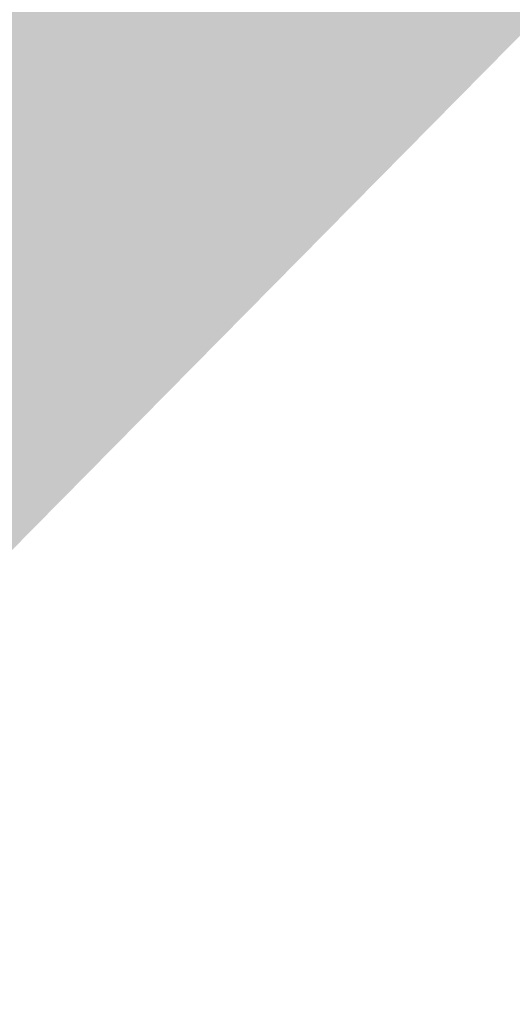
# Model space of a CAD drawing. Header units: millimetres. Extents: x -290 to 116110, y -2975 to 80225.
# Tile 156 of 247: x 40974.57 to 40975.282, y 56164.73 to 56166.153. Entities that reach past the tile are written whole.
import ezdxf

# ---------------------------------------------------------------- set-up
doc = ezdxf.new("R2010")
doc.units = ezdxf.units.MM
doc.layers.add('Перекрытия', color=7, linetype='Continuous', lineweight=18)

# ---------------------------------------------------------------- blocks, each defined once
blk = doc.blocks.new('135_SLK_GD_AR_rvt-1-B2_-11_400__На лист секция 4_-11_400')
at = {"layer": 'Перекрытия', "true_color": 0xcbcbcb}
h = blk.add_hatch(color=9, dxfattribs=at)
h.paths.add_polyline_path([(-13098384.66483873, -9239530.30570426), (-13097544.66483873, -9239530.30570426), (-13097544.66483873, -9239570.305704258), (-13098384.66483873, -9239570.305704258), (-13098384.66483873, -9239531.305704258)])
h.paths.add_polyline_path([(-13094627.51104116, -9242798.41898885), (-13092899.29017885, -9241047.972521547), (-13091347.01647839, -9239477.911305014), (-13089326.67081022, -9237437.133506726), (-13088720.95446926, -9236825.786479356), (-13088994.3686773, -9236564.006402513), (-13089276.25024241, -9236311.366498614), (-13089566.29376453, -9236068.140486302), (-13089864.18500068, -9235834.591884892), (-13090169.60120536, -9235610.973728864), (-13090482.21148032, -9235397.528293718), (-13090801.67713295, -9235194.486833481), (-13091127.65204335, -9235002.06933016), (-13091459.78303922, -9234820.484255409), (-13091797.71027858, -9234649.928344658), (-13092141.06763958, -9234490.586383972), (-13092489.48311722, -9234342.631009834), (-13092842.57922633, -9234206.222522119), (-13093199.97341061, -9234081.508710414), (-13093561.27845708, -9233968.624693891), (-13093926.10291559, -9233867.692774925), (-13094294.05152294, -9233778.822306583), (-13094664.72563111, -9233702.109574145), (-13095037.72363921, -9233637.637690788), (-13095412.64142854, -9233585.47650754), (-13095789.07280044, -9233545.682537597), (-13096166.60991638, -9233518.298895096), (-13096544.84373985, -9233503.355248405), (-13096923.36447948, -9233500.867787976), (-13097301.76203306, -9233510.839208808), (-13097679.62643185, -9233533.258707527), (-13098056.54828472, -9233568.101994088), (-13098432.11922175, -9233615.33131809), (-13098432.11711051, -9239519.30570426), (-13098384.66483873, -9239520.305704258), (-13098384.66483873, -9239530.30570426), (-13098432.11710622, -9239531.305704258), (-13098432.11680655, -9240369.305704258), (-13098384.66483873, -9240370.30570426), (-13098384.66483873, -9240381.30570426), (-13098432.11680226, -9240381.30570426), (-13098432.11625907, -9241900.30570431), (-13095525.6243257, -9241900.305704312), (-13094958.09162282, -9242467.838407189)])
blk = doc.blocks.new('A$Cc005853f')
at = {"lineweight": 5}
blk.add_blockref('135_SLK_GD_AR_rvt-1-B2_-11_400__На лист секция 4_-11_400', (13133512.77110014, 9298039.751231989), dxfattribs=at)

msp = doc.modelspace()

# ---------------------------------------------------------------- block references
msp.add_blockref('A$Cc005853f', (2087.004532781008, 921.7310250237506))

doc.saveas('drawing.dxf')
